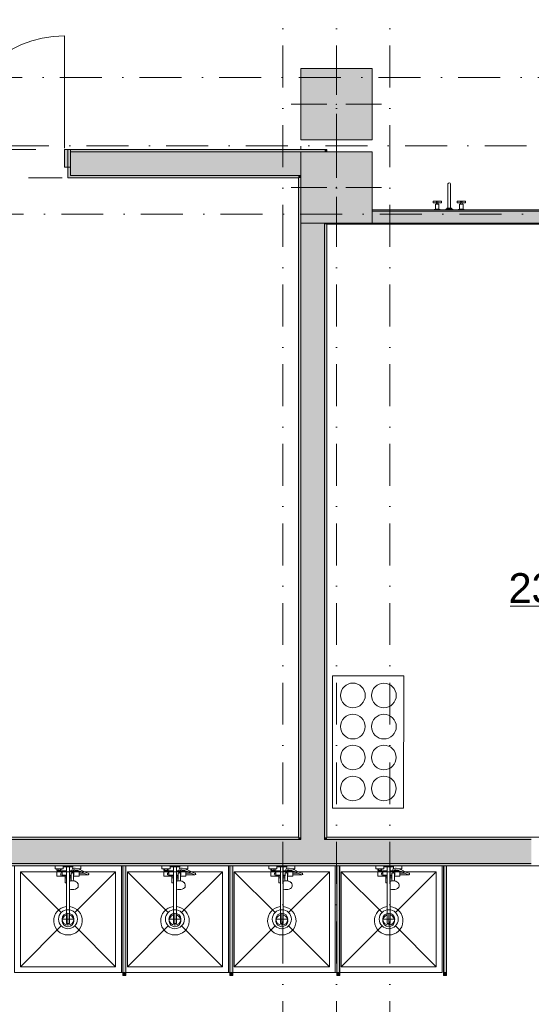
# Model space of a CAD drawing. Header units: millimetres. Extents: x -14761 to 157739, y -22400 to 107990.
# Tile 56 of 81: x 105334 to 109640, y 19774 to 28062. Entities that reach past the tile are written whole.
import ezdxf

# ---------------------------------------------------------------- set-up
doc = ezdxf.new("R2010")
doc.units = ezdxf.units.MM
doc.header["$MEASUREMENT"] = 0
doc.linetypes.add('Штриховая', pattern=[564.444447, 282.222223, -282.222223])
doc.linetypes.add('Штрихпунктирная', pattern=[670.277762, 352.777767, -176.388884, 0, -141.111112])
for name, color, linetype in [('Интерьер - Оборудование', 7, 'Continuous'), ('Интерьер - Сантехника', 7, 'Continuous'), ('Конструктив - Колонны', 7, 'Continuous'), ('Конструктив - Навесные Стены', 7, 'Continuous'), ('Конструктив - Стены Блок 100 нов', 7, 'Continuous'), ('Конструктив - Стены Блок 200 нов', 7, 'Continuous'), ('Элемент Модели - Зона', 7, 'Continuous'), ('Элемент Модели - Оси', 7, 'Continuous')]:
    doc.layers.add(name, color=color, linetype=linetype)
doc.styles.add('СГЕНЕРИР_СТИЛЬ_1', font='txt')

msp = doc.modelspace()

# ---------------------------------------------------------------- hatches: boundary and pattern name
at = {"layer": 'Интерьер - Оборудование', "linetype": 'Continuous', "lineweight": 0, "true_color": 0x000000}
for points in [[(106226.7, 20940.1), (106202.7, 20940.1), (106202.7, 20040.1), (106226.7, 20040.1)], [(107126.7, 20940.1), (107102.7, 20940.1), (107102.7, 20040.1), (107126.7, 20040.1)], [(108026.7, 20940.1), (108002.7, 20940.1), (108002.7, 20040.1), (108026.7, 20040.1)], [(108926.7, 20940.1), (108902.7, 20940.1), (108902.7, 20040.1), (108926.7, 20040.1)]]:
    msp.add_hatch(color=18, dxfattribs=at).paths.add_polyline_path(points)
at = {"layer": 'Интерьер - Оборудование', "linetype": 'Continuous', "lineweight": 0, "true_color": 0x666666}
for points in [[(106227.2, 20015.1), (106227.2, 20040.1), (106202.2, 20040.1), (106202.2, 20015.1)], [(107127.2, 20015.1), (107127.2, 20040.1), (107102.2, 20040.1), (107102.2, 20015.1)], [(108027.2, 20015.1), (108027.2, 20040.1), (108002.2, 20040.1), (108002.2, 20015.1)], [(108927.2, 20015.1), (108927.2, 20040.1), (108902.2, 20040.1), (108902.2, 20015.1)]]:
    msp.add_hatch(color=251, dxfattribs=at).paths.add_polyline_path(points)
at = {"layer": 'Конструктив - Колонны', "linetype": 'Continuous', "lineweight": 0, "true_color": 0x000000}
for points in [[(107700, 27050), (108300, 27050), (108300, 27650), (107700, 27650)], [(107700, 26350), (108300, 26350), (108300, 26950), (107700, 26950)]]:
    msp.add_hatch(color=18, dxfattribs=at).paths.add_polyline_path(points)
at = {"layer": 'Конструктив - Навесные Стены', "linetype": 'Continuous', "lineweight": 0, "true_color": 0x000000}
msp.add_hatch(color=18, dxfattribs=at).paths.add_polyline_path([(105710, 26820), (105760, 26820), (105760, 26970), (105710, 26970)])
at = {"layer": 'Конструктив - Стены Блок 100 нов', "linetype": 'Continuous', "lineweight": 0, "true_color": 0x000000}
for points in [[(112380, 26460), (108300, 26460), (108300, 26450), (112380, 26450)], [(108300, 26350), (112380, 26350), (112380, 26450), (108300, 26450)], [(107920, 26340), (112380, 26340), (112380, 26350), (107920, 26350)]]:
    msp.add_hatch(color=18, dxfattribs=at).paths.add_polyline_path(points)
at = {"layer": 'Конструктив - Стены Блок 200 нов', "linetype": 'Continuous', "lineweight": 0, "true_color": 0x000000}
for points in [[(105760, 26730), (105760, 26750), (105760, 26970), (105740, 26970), (105740, 26730)], [(105760, 26970), (105760, 26950), (107900, 26950), (107900, 26970)], [(105760, 26750), (107700, 26750), (107700, 26950), (105760, 26950)], [(107900, 26970), (107900, 26950), (107920, 26970)], [(107900, 26950), (107920, 26950), (107920, 26970)], [(105760, 26730), (107680, 26730), (107680, 26750), (105760, 26750)], [(107680, 26730), (107700, 26750), (107680, 26750)], [(107680, 26730), (107700, 26730), (107700, 26750)], [(107680, 26730), (107680, 21180.1), (107700, 21180.1), (107700, 26730)], [(107700, 26350), (107700, 21180.1), (107900, 21180.1), (107900, 26350)], [(107900, 26350), (107900, 26340), (107920, 26340), (107920, 26350)], [(107900, 26340), (107900, 21180.1), (107920, 21180.1), (107920, 26340)], [(107680, 21180.1), (99320, 21180.1), (99320, 21160.1), (107680, 21160.1)], [(107700, 21160.1), (99320, 21160.1), (99320, 20960.1), (107700, 20960.1)], [(107680, 21160.1), (107700, 21160.1), (107700, 21180.1), (107680, 21180.1)], [(107700, 21160.1), (107900, 21160.1), (107900, 21180.1), (107700, 21180.1)], [(107700, 20960.1), (107900, 20960.1), (107900, 21160.1), (107700, 21160.1)], [(107900, 21160.1), (107920, 21160.1), (107920, 21180.1), (107900, 21180.1)], [(107900, 21160.1), (107900, 20960.1), (109640.2, 20960.1), (109640.2, 21055.1), (109640.2, 21160.1)], [(107920, 21160.1), (109640.2, 21160.1), (109640.2, 21180.1), (107920, 21180.1)], [(99320, 20940.1), (109640.2, 20940.1), (109640.2, 20960.1), (99320, 20960.1)]]:
    msp.add_hatch(color=18, dxfattribs=at).paths.add_polyline_path(points)

# ---------------------------------------------------------------- linework, layer by layer
at = {"layer": 'Интерьер - Оборудование', "color": 7, "linetype": 'Continuous', "lineweight": 15}
for p, q in [((108841.3, 26521), (108843.2, 26522.9)), ((108854.3, 26521), (108852.4, 26522.9)), ((109044.3, 26521), (109046.2, 26522.9)), ((109057.3, 26521), (109055.4, 26522.9)), ((108865.3, 26463.5), (108830.3, 26463.5)), ((108832.8, 26467), (108862.8, 26467)), ((108841.3, 26510), (108854.3, 26510)), ((109033.3, 26463.5), (109068.3, 26463.5)), ((109065.8, 26467), (109035.8, 26467)), ((109057.3, 26510), (109044.3, 26510)), ((105647.2, 20914.1), (105683.2, 20914.1)), ((105651.2, 20900.1), (105679.2, 20900.1)), ((105651.2, 20892.1), (105679.2, 20892.1)), ((105656.2, 20914.1), (105656.2, 20900.1)), ((105674.2, 20914.1), (105674.2, 20900.1)), ((105690.2, 20892.1), (105690.2, 20860.1)), ((105728.2, 20932.1), (105752.2, 20932.1)), ((105728.2, 20896.1), (105728.2, 20795.1)), ((105752.2, 20743.1), (105752.2, 20896.1)), ((105784.6, 20896.1), (105770.8, 20896.1)), ((105781.7, 20917.1), (105781.2, 20916.9)), ((105782.9, 20917.4), (105781.7, 20917.1)), ((105796.1, 20919.6), (105782.9, 20917.4)), ((105790.2, 20860.1), (105790.2, 20892.1)), ((105790.2, 20888.1), (105790.2, 20890.8)), ((105790.2, 20885), (105790.2, 20888.1)), ((105797.3, 20919.6), (105796.1, 20919.6)), ((105798.5, 20906.2), (105796.9, 20906.5)), ((105801.8, 20918.8), (105797.3, 20919.6)), ((105817.6, 20902.6), (105798.5, 20906.2)), ((105801.2, 20900.1), (105806.2, 20900.1)), ((105829.2, 20892.1), (105801.2, 20892.1)), ((105821.2, 20915.1), (105801.8, 20918.8)), ((105806.2, 20904.8), (105806.2, 20900.1)), ((105806.2, 20900.1), (105824.2, 20900.1)), ((105829.2, 20898.5), (105817.6, 20902.6)), ((105833.2, 20910.8), (105821.2, 20915.1)), ((105822.3, 20914.6), (105822.3, 20914.6)), ((105823.9, 20914.1), (105833.2, 20914.1)), ((105824.2, 20900.2), (105824.2, 20900.1)), ((105824.2, 20900.1), (105824.5, 20900.1)), ((106202.2, 20040.1), (106202.2, 20940.1)), ((106202.2, 20940.1), (106202.7, 20940.1)), ((106227.2, 20940.1), (106226.7, 20940.1)), ((106227.2, 20040.1), (106227.2, 20940.1)), ((106547.2, 20914.1), (106583.2, 20914.1)), ((106551.2, 20900.1), (106579.2, 20900.1)), ((106551.2, 20892.1), (106579.2, 20892.1)), ((106556.2, 20914.1), (106556.2, 20900.1)), ((106574.2, 20914.1), (106574.2, 20900.1)), ((106590.2, 20892.1), (106590.2, 20860.1)), ((106628.2, 20932.1), (106652.2, 20932.1)), ((106628.2, 20896.1), (106628.2, 20795.1)), ((106652.2, 20743.1), (106652.2, 20896.1)), ((106684.6, 20896.1), (106670.8, 20896.1)), ((106681.7, 20917.1), (106681.2, 20916.9)), ((106682.9, 20917.4), (106681.7, 20917.1)), ((106696.1, 20919.6), (106682.9, 20917.4)), ((106690.2, 20860.1), (106690.2, 20892.1)), ((106690.2, 20888.1), (106690.2, 20890.8)), ((106690.2, 20885), (106690.2, 20888.1)), ((106697.3, 20919.6), (106696.1, 20919.6)), ((106698.5, 20906.2), (106696.9, 20906.5)), ((106701.8, 20918.8), (106697.3, 20919.6)), ((106717.6, 20902.6), (106698.5, 20906.2)), ((106701.2, 20900.1), (106706.2, 20900.1)), ((106729.2, 20892.1), (106701.2, 20892.1)), ((106721.2, 20915.1), (106701.8, 20918.8)), ((106706.2, 20904.8), (106706.2, 20900.1)), ((106706.2, 20900.1), (106724.2, 20900.1)), ((106729.2, 20898.5), (106717.6, 20902.6)), ((106733.2, 20910.8), (106721.2, 20915.1)), ((106722.3, 20914.6), (106722.3, 20914.6)), ((106723.9, 20914.1), (106733.2, 20914.1)), ((106724.2, 20900.2), (106724.2, 20900.1)), ((106724.2, 20900.1), (106724.5, 20900.1)), ((107102.2, 20040.1), (107102.2, 20940.1)), ((107102.2, 20940.1), (107102.7, 20940.1)), ((107127.2, 20940.1), (107126.7, 20940.1)), ((107127.2, 20040.1), (107127.2, 20940.1)), ((107447.2, 20914.1), (107483.2, 20914.1)), ((107451.2, 20900.1), (107479.2, 20900.1)), ((107451.2, 20892.1), (107479.2, 20892.1)), ((107456.2, 20914.1), (107456.2, 20900.1)), ((107474.2, 20914.1), (107474.2, 20900.1)), ((107490.2, 20892.1), (107490.2, 20860.1)), ((107528.2, 20932.1), (107552.2, 20932.1)), ((107528.2, 20896.1), (107528.2, 20795.1)), ((107552.2, 20743.1), (107552.2, 20896.1)), ((107584.6, 20896.1), (107570.8, 20896.1)), ((107581.7, 20917.1), (107581.2, 20916.9)), ((107582.9, 20917.4), (107581.7, 20917.1)), ((107596.1, 20919.6), (107582.9, 20917.4)), ((107590.2, 20860.1), (107590.2, 20892.1)), ((107590.2, 20888.1), (107590.2, 20890.8)), ((107590.2, 20885), (107590.2, 20888.1)), ((107597.3, 20919.6), (107596.1, 20919.6)), ((107598.5, 20906.2), (107596.9, 20906.5)), ((107601.8, 20918.8), (107597.3, 20919.6)), ((107617.6, 20902.6), (107598.5, 20906.2)), ((107601.2, 20900.1), (107606.2, 20900.1)), ((107629.2, 20892.1), (107601.2, 20892.1)), ((107621.2, 20915.1), (107601.8, 20918.8)), ((107606.2, 20904.8), (107606.2, 20900.1)), ((107606.2, 20900.1), (107624.2, 20900.1)), ((107629.2, 20898.5), (107617.6, 20902.6)), ((107633.2, 20910.8), (107621.2, 20915.1)), ((107622.3, 20914.6), (107622.3, 20914.6)), ((107623.9, 20914.1), (107633.2, 20914.1)), ((107624.2, 20900.2), (107624.2, 20900.1)), ((107624.2, 20900.1), (107624.5, 20900.1)), ((108002.2, 20040.1), (108002.2, 20940.1)), ((108002.2, 20940.1), (108002.7, 20940.1)), ((108027.2, 20940.1), (108026.7, 20940.1)), ((108027.2, 20040.1), (108027.2, 20940.1)), ((108347.2, 20914.1), (108383.2, 20914.1)), ((108351.2, 20900.1), (108379.2, 20900.1)), ((108351.2, 20892.1), (108379.2, 20892.1)), ((108356.2, 20914.1), (108356.2, 20900.1)), ((108374.2, 20914.1), (108374.2, 20900.1)), ((108390.2, 20892.1), (108390.2, 20860.1)), ((108428.2, 20932.1), (108452.2, 20932.1)), ((108428.2, 20896.1), (108428.2, 20795.1)), ((108452.2, 20743.1), (108452.2, 20896.1)), ((108484.6, 20896.1), (108470.8, 20896.1)), ((108481.7, 20917.1), (108481.2, 20916.9)), ((108482.9, 20917.4), (108481.7, 20917.1)), ((108496.1, 20919.6), (108482.9, 20917.4)), ((108490.2, 20860.1), (108490.2, 20892.1)), ((108490.2, 20888.1), (108490.2, 20890.8)), ((108490.2, 20885), (108490.2, 20888.1)), ((108497.3, 20919.6), (108496.1, 20919.6)), ((108498.5, 20906.2), (108496.9, 20906.5)), ((108501.8, 20918.8), (108497.3, 20919.6)), ((108517.6, 20902.6), (108498.5, 20906.2)), ((108501.2, 20900.1), (108506.2, 20900.1)), ((108529.2, 20892.1), (108501.2, 20892.1)), ((108521.2, 20915.1), (108501.8, 20918.8)), ((108506.2, 20904.8), (108506.2, 20900.1)), ((108506.2, 20900.1), (108524.2, 20900.1)), ((108529.2, 20898.5), (108517.6, 20902.6)), ((108533.2, 20910.8), (108521.2, 20915.1)), ((108522.3, 20914.6), (108522.3, 20914.6)), ((108523.9, 20914.1), (108533.2, 20914.1)), ((108524.2, 20900.2), (108524.2, 20900.1)), ((108524.2, 20900.1), (108524.5, 20900.1)), ((108902.2, 20040.1), (108902.2, 20940.1)), ((108902.2, 20940.1), (108902.7, 20940.1)), ((108927.2, 20940.1), (108926.7, 20940.1)), ((108927.2, 20040.1), (108927.2, 20940.1)), ((105690.2, 20860.1), (105728.2, 20860.1)), ((105715.2, 20852.1), (105728.2, 20852.1)), ((105715.2, 20837.1), (105728.2, 20837.1)), ((105767, 20860.1), (105752.2, 20860.1)), ((105766.9, 20852.1), (105752.2, 20852.1)), ((105765.1, 20837.1), (105752.2, 20837.1)), ((105752.2, 20811.8), (105752.2, 20811.8)), ((105754.3, 20809.9), (105752.2, 20808.9)), ((105759.5, 20811.3), (105754.3, 20809.9)), ((105768, 20813.3), (105759.5, 20811.3)), ((105765.1, 20852.1), (105765.1, 20812.6)), ((105766.1, 20812.8), (105766.7, 20831)), ((105766.7, 20831), (105767.2, 20873.3)), ((105767.2, 20873.3), (105767.4, 20874.9)), ((105767.4, 20874.9), (105768.1, 20876.5)), ((105777.2, 20814), (105768, 20813.3)), ((105768.1, 20876.5), (105769.2, 20877.8)), ((105769.2, 20877.8), (105770.7, 20878.8)), ((105770.7, 20878.8), (105772.1, 20879.3)), ((105772.2, 20879.4), (105772.1, 20879.3)), ((105774.6, 20880.5), (105772.2, 20879.4)), ((105772.2, 20879.3), (105772.3, 20879.4)), ((105772.3, 20879.4), (105774.2, 20879.6)), ((105774.2, 20879.6), (105780.2, 20879.6)), ((105777.2, 20880.9), (105774.6, 20880.5)), ((105779.7, 20880.5), (105777.2, 20880.9)), ((105786.3, 20813.3), (105777.2, 20814)), ((105782.2, 20879.4), (105779.7, 20880.5)), ((105780.2, 20879.6), (105782, 20879.4)), ((105782, 20879.4), (105782.2, 20879.3)), ((105782.2, 20879.4), (105782.2, 20879.3)), ((105782.2, 20879.3), (105783.7, 20878.8)), ((105783.7, 20878.8), (105785.1, 20877.8)), ((105785.1, 20877.8), (105786.2, 20876.5)), ((105786.2, 20876.5), (105786.9, 20874.9)), ((105788.2, 20812.8), (105786.3, 20813.3)), ((105786.9, 20874.9), (105787.2, 20873.3)), ((105787.4, 20852.1), (105787.2, 20873.3)), ((105790.2, 20860.1), (105787.3, 20860.1)), ((105790.2, 20881.6), (105790.2, 20885)), ((105833.2, 20876.6), (105833.2, 20863.6)), ((105893.6, 20868.4), (105874.6, 20876.6)), ((105907.1, 20863.9), (105893.6, 20868.4)), ((105907.1, 20863.9), (105909.2, 20863.6)), ((106590.2, 20860.1), (106628.2, 20860.1)), ((106615.2, 20852.1), (106628.2, 20852.1)), ((106615.2, 20837.1), (106628.2, 20837.1)), ((106667, 20860.1), (106652.2, 20860.1)), ((106666.9, 20852.1), (106652.2, 20852.1)), ((106665.1, 20837.1), (106652.2, 20837.1)), ((106652.2, 20811.8), (106652.2, 20811.8)), ((106654.3, 20809.9), (106652.2, 20808.9)), ((106659.5, 20811.3), (106654.3, 20809.9)), ((106668, 20813.3), (106659.5, 20811.3)), ((106665.1, 20852.1), (106665.1, 20812.6)), ((106666.1, 20812.8), (106666.7, 20831)), ((106666.7, 20831), (106667.2, 20873.3)), ((106667.2, 20873.3), (106667.4, 20874.9)), ((106667.4, 20874.9), (106668.1, 20876.5)), ((106677.2, 20814), (106668, 20813.3)), ((106668.1, 20876.5), (106669.2, 20877.8)), ((106669.2, 20877.8), (106670.7, 20878.8)), ((106670.7, 20878.8), (106672.1, 20879.3)), ((106672.2, 20879.4), (106672.1, 20879.3)), ((106674.6, 20880.5), (106672.2, 20879.4)), ((106672.2, 20879.3), (106672.3, 20879.4)), ((106672.3, 20879.4), (106674.2, 20879.6)), ((106674.2, 20879.6), (106680.2, 20879.6)), ((106677.2, 20880.9), (106674.6, 20880.5)), ((106679.7, 20880.5), (106677.2, 20880.9)), ((106686.3, 20813.3), (106677.2, 20814)), ((106682.2, 20879.4), (106679.7, 20880.5)), ((106680.2, 20879.6), (106682, 20879.4)), ((106682, 20879.4), (106682.2, 20879.3)), ((106682.2, 20879.4), (106682.2, 20879.3)), ((106682.2, 20879.3), (106683.7, 20878.8)), ((106683.7, 20878.8), (106685.1, 20877.8)), ((106685.1, 20877.8), (106686.2, 20876.5)), ((106686.2, 20876.5), (106686.9, 20874.9)), ((106688.2, 20812.8), (106686.3, 20813.3)), ((106686.9, 20874.9), (106687.2, 20873.3)), ((106687.4, 20852.1), (106687.2, 20873.3)), ((106690.2, 20860.1), (106687.3, 20860.1)), ((106690.2, 20881.6), (106690.2, 20885)), ((106733.2, 20876.6), (106733.2, 20863.6)), ((106793.6, 20868.4), (106774.6, 20876.6)), ((106807.1, 20863.9), (106793.6, 20868.4)), ((106807.1, 20863.9), (106809.2, 20863.6)), ((107490.2, 20860.1), (107528.2, 20860.1)), ((107515.2, 20852.1), (107528.2, 20852.1)), ((107515.2, 20837.1), (107528.2, 20837.1)), ((107567, 20860.1), (107552.2, 20860.1)), ((107566.9, 20852.1), (107552.2, 20852.1)), ((107565.1, 20837.1), (107552.2, 20837.1)), ((107552.2, 20811.8), (107552.2, 20811.8)), ((107554.3, 20809.9), (107552.2, 20808.9)), ((107559.5, 20811.3), (107554.3, 20809.9)), ((107568, 20813.3), (107559.5, 20811.3)), ((107565.1, 20852.1), (107565.1, 20812.6)), ((107566.1, 20812.8), (107566.7, 20831)), ((107566.7, 20831), (107567.2, 20873.3)), ((107567.2, 20873.3), (107567.4, 20874.9)), ((107567.4, 20874.9), (107568.1, 20876.5)), ((107577.2, 20814), (107568, 20813.3)), ((107568.1, 20876.5), (107569.2, 20877.8)), ((107569.2, 20877.8), (107570.7, 20878.8)), ((107570.7, 20878.8), (107572.1, 20879.3)), ((107572.2, 20879.4), (107572.1, 20879.3)), ((107574.6, 20880.5), (107572.2, 20879.4)), ((107572.2, 20879.3), (107572.3, 20879.4)), ((107572.3, 20879.4), (107574.2, 20879.6)), ((107574.2, 20879.6), (107580.2, 20879.6)), ((107577.2, 20880.9), (107574.6, 20880.5)), ((107579.7, 20880.5), (107577.2, 20880.9)), ((107586.3, 20813.3), (107577.2, 20814)), ((107582.2, 20879.4), (107579.7, 20880.5)), ((107580.2, 20879.6), (107582, 20879.4)), ((107582, 20879.4), (107582.2, 20879.3)), ((107582.2, 20879.4), (107582.2, 20879.3)), ((107582.2, 20879.3), (107583.7, 20878.8)), ((107583.7, 20878.8), (107585.1, 20877.8)), ((107585.1, 20877.8), (107586.2, 20876.5)), ((107586.2, 20876.5), (107586.9, 20874.9)), ((107588.2, 20812.8), (107586.3, 20813.3)), ((107586.9, 20874.9), (107587.2, 20873.3)), ((107587.4, 20852.1), (107587.2, 20873.3)), ((107590.2, 20860.1), (107587.3, 20860.1)), ((107590.2, 20881.6), (107590.2, 20885)), ((107633.2, 20876.6), (107633.2, 20863.6)), ((107693.6, 20868.4), (107674.6, 20876.6)), ((107707.1, 20863.9), (107693.6, 20868.4)), ((107707.1, 20863.9), (107709.2, 20863.6)), ((108390.2, 20860.1), (108428.2, 20860.1)), ((108415.2, 20852.1), (108428.2, 20852.1)), ((108415.2, 20837.1), (108428.2, 20837.1)), ((108467, 20860.1), (108452.2, 20860.1)), ((108466.9, 20852.1), (108452.2, 20852.1)), ((108465.1, 20837.1), (108452.2, 20837.1)), ((108452.2, 20811.8), (108452.2, 20811.8)), ((108454.3, 20809.9), (108452.2, 20808.9)), ((108459.5, 20811.3), (108454.3, 20809.9)), ((108468, 20813.3), (108459.5, 20811.3)), ((108465.1, 20852.1), (108465.1, 20812.6)), ((108466.1, 20812.8), (108466.7, 20831)), ((108466.7, 20831), (108467.2, 20873.3)), ((108467.2, 20873.3), (108467.4, 20874.9)), ((108467.4, 20874.9), (108468.1, 20876.5)), ((108477.2, 20814), (108468, 20813.3)), ((108468.1, 20876.5), (108469.2, 20877.8)), ((108469.2, 20877.8), (108470.7, 20878.8)), ((108470.7, 20878.8), (108472.1, 20879.3)), ((108472.2, 20879.4), (108472.1, 20879.3)), ((108474.6, 20880.5), (108472.2, 20879.4)), ((108472.2, 20879.3), (108472.3, 20879.4)), ((108472.3, 20879.4), (108474.2, 20879.6)), ((108474.2, 20879.6), (108480.2, 20879.6)), ((108477.2, 20880.9), (108474.6, 20880.5)), ((108479.7, 20880.5), (108477.2, 20880.9)), ((108486.3, 20813.3), (108477.2, 20814)), ((108482.2, 20879.4), (108479.7, 20880.5)), ((108480.2, 20879.6), (108482, 20879.4)), ((108482, 20879.4), (108482.2, 20879.3)), ((108482.2, 20879.4), (108482.2, 20879.3)), ((108482.2, 20879.3), (108483.7, 20878.8)), ((108483.7, 20878.8), (108485.1, 20877.8)), ((108485.1, 20877.8), (108486.2, 20876.5)), ((108486.2, 20876.5), (108486.9, 20874.9)), ((108488.2, 20812.8), (108486.3, 20813.3)), ((108486.9, 20874.9), (108487.2, 20873.3)), ((108487.4, 20852.1), (108487.2, 20873.3)), ((108490.2, 20860.1), (108487.3, 20860.1)), ((108490.2, 20881.6), (108490.2, 20885)), ((108533.2, 20876.6), (108533.2, 20863.6)), ((108593.6, 20868.4), (108574.6, 20876.6)), ((108607.1, 20863.9), (108593.6, 20868.4)), ((108607.1, 20863.9), (108609.2, 20863.6)), ((105752.2, 20797.7), (105752.2, 20797.8)), ((106652.2, 20797.7), (106652.2, 20797.8)), ((107552.2, 20797.7), (107552.2, 20797.8)), ((108452.2, 20797.7), (108452.2, 20797.8)), ((105728.2, 20596.5), (105728.2, 20455.1)), ((105752.2, 20596.5), (105752.2, 20455.1)), ((106628.2, 20596.5), (106628.2, 20455.1)), ((106652.2, 20596.5), (106652.2, 20455.1)), ((107528.2, 20596.5), (107528.2, 20455.1)), ((107552.2, 20596.5), (107552.2, 20455.1)), ((108428.2, 20596.5), (108428.2, 20455.1)), ((108452.2, 20596.5), (108452.2, 20455.1)), ((105728.2, 20455.1), (105752.2, 20455.1)), ((106628.2, 20455.1), (106652.2, 20455.1)), ((107528.2, 20455.1), (107552.2, 20455.1)), ((108428.2, 20455.1), (108452.2, 20455.1)), ((106202.7, 20040.1), (106202.2, 20040.1)), ((106226.7, 20040.1), (106227.2, 20040.1)), ((107102.7, 20040.1), (107102.2, 20040.1)), ((107126.7, 20040.1), (107127.2, 20040.1)), ((108002.7, 20040.1), (108002.2, 20040.1)), ((108026.7, 20040.1), (108027.2, 20040.1)), ((108902.7, 20040.1), (108902.2, 20040.1)), ((108926.7, 20040.1), (108927.2, 20040.1))]:
    msp.add_line(p, q, dxfattribs=at)
at = {"layer": 'Интерьер - Оборудование', "color": 7, "linetype": 'Continuous', "lineweight": 15, "flags": 128}
for points in [[(108937.3, 26474), (108961.3, 26474), (108961.3, 26679.1, 0.759247), (108937.3, 26679.1)], [(105728.2, 20596.5, 19.949874), (105752.2, 20596.5), (105752.2, 20743.1), (105764.2, 20740.2), (105777.2, 20739.2), (105790.1, 20740.2), (105802.2, 20743.1), (105812.5, 20747.6), (105820.5, 20753.6), (105825.4, 20760.5), (105827.2, 20767.9), (105827.2, 20778.6), (105826.6, 20781.7), (105825, 20789.1), (105823.5, 20791.8), (105818.7, 20798.5), (105816.6, 20800.3), (105809.4, 20805.7), (105800, 20809.9), (105794.8, 20811.3), (105788.2, 20812.8), (105787.7, 20831), (105787.4, 20852.1), (105833.2, 20852.1), (105833.2, 20863.6), (105909.2, 20863.6, 0.853753), (105911.2, 20876.3), (105898.3, 20880.5), (105879.1, 20888.8), (105852.4, 20904), (105833.2, 20910.8), (105833.2, 20914.1), (105849.2, 20914.1), (105849.2, 20940.1), (105781.2, 20940.1), (105781.2, 20916.9), (105780.5, 20916.6), (105779.5, 20915.9), (105778.6, 20915), (105778, 20913.9), (105770.6, 20896.1), (105752.2, 20896.1), (105752.2, 20932.1), (105780.2, 20932.1), (105780.2, 20940.1), (105700.2, 20940.1), (105700.2, 20932.1), (105728.2, 20932.1), (105728.2, 20896.1), (105690.2, 20896.1), (105690.2, 20892.1), (105679.2, 20892.1), (105679.2, 20900.1), (105683.2, 20900.1), (105683.2, 20914.1), (105699.2, 20914.1), (105699.2, 20940.1), (105631.2, 20940.1), (105631.2, 20914.1), (105647.2, 20914.1), (105647.2, 20900.1), (105651.2, 20900.1), (105651.2, 20892.1), (105647.2, 20892.1), (105647.2, 20852.1), (105715.2, 20852.1), (105715.2, 20795.1), (105715.8, 20795.1), (105717.3, 20795.1), (105719.8, 20795.1), (105723.1, 20795.1), (105727, 20795.1), (105728.2, 20795.1)], [(106628.2, 20596.5, 19.949874), (106652.2, 20596.5), (106652.2, 20743.1), (106664.2, 20740.2), (106677.2, 20739.2), (106690.1, 20740.2), (106702.2, 20743.1), (106712.5, 20747.6), (106720.5, 20753.6), (106725.4, 20760.5), (106727.2, 20767.9), (106727.2, 20778.6), (106726.6, 20781.7), (106725, 20789.1), (106723.5, 20791.8), (106718.7, 20798.5), (106716.6, 20800.3), (106709.4, 20805.7), (106700, 20809.9), (106694.8, 20811.3), (106688.2, 20812.8), (106687.7, 20831), (106687.4, 20852.1), (106733.2, 20852.1), (106733.2, 20863.6), (106809.2, 20863.6, 0.853753), (106811.2, 20876.3), (106798.3, 20880.5), (106779.1, 20888.8), (106752.4, 20904), (106733.2, 20910.8), (106733.2, 20914.1), (106749.2, 20914.1), (106749.2, 20940.1), (106681.2, 20940.1), (106681.2, 20916.9), (106680.5, 20916.6), (106679.5, 20915.9), (106678.6, 20915), (106678, 20913.9), (106670.6, 20896.1), (106652.2, 20896.1), (106652.2, 20932.1), (106680.2, 20932.1), (106680.2, 20940.1), (106600.2, 20940.1), (106600.2, 20932.1), (106628.2, 20932.1), (106628.2, 20896.1), (106590.2, 20896.1), (106590.2, 20892.1), (106579.2, 20892.1), (106579.2, 20900.1), (106583.2, 20900.1), (106583.2, 20914.1), (106599.2, 20914.1), (106599.2, 20940.1), (106531.2, 20940.1), (106531.2, 20914.1), (106547.2, 20914.1), (106547.2, 20900.1), (106551.2, 20900.1), (106551.2, 20892.1), (106547.2, 20892.1), (106547.2, 20852.1), (106615.2, 20852.1), (106615.2, 20795.1), (106615.8, 20795.1), (106617.3, 20795.1), (106619.8, 20795.1), (106623.1, 20795.1), (106627, 20795.1), (106628.2, 20795.1)], [(107528.2, 20596.5, 19.949874), (107552.2, 20596.5), (107552.2, 20743.1), (107564.2, 20740.2), (107577.2, 20739.2), (107590.1, 20740.2), (107602.2, 20743.1), (107612.5, 20747.6), (107620.5, 20753.6), (107625.4, 20760.5), (107627.2, 20767.9), (107627.2, 20778.6), (107626.6, 20781.7), (107625, 20789.1), (107623.5, 20791.8), (107618.7, 20798.5), (107616.6, 20800.3), (107609.4, 20805.7), (107600, 20809.9), (107594.8, 20811.3), (107588.2, 20812.8), (107587.7, 20831), (107587.4, 20852.1), (107633.2, 20852.1), (107633.2, 20863.6), (107709.2, 20863.6, 0.853753), (107711.2, 20876.3), (107698.3, 20880.5), (107679.1, 20888.8), (107652.4, 20904), (107633.2, 20910.8), (107633.2, 20914.1), (107649.2, 20914.1), (107649.2, 20940.1), (107581.2, 20940.1), (107581.2, 20916.9), (107580.5, 20916.6), (107579.5, 20915.9), (107578.6, 20915), (107578, 20913.9), (107570.6, 20896.1), (107552.2, 20896.1), (107552.2, 20932.1), (107580.2, 20932.1), (107580.2, 20940.1), (107500.2, 20940.1), (107500.2, 20932.1), (107528.2, 20932.1), (107528.2, 20896.1), (107490.2, 20896.1), (107490.2, 20892.1), (107479.2, 20892.1), (107479.2, 20900.1), (107483.2, 20900.1), (107483.2, 20914.1), (107499.2, 20914.1), (107499.2, 20940.1), (107431.2, 20940.1), (107431.2, 20914.1), (107447.2, 20914.1), (107447.2, 20900.1), (107451.2, 20900.1), (107451.2, 20892.1), (107447.2, 20892.1), (107447.2, 20852.1), (107515.2, 20852.1), (107515.2, 20795.1), (107515.8, 20795.1), (107517.3, 20795.1), (107519.8, 20795.1), (107523.1, 20795.1), (107527, 20795.1), (107528.2, 20795.1)], [(108428.2, 20596.5, 19.949874), (108452.2, 20596.5), (108452.2, 20743.1), (108464.2, 20740.2), (108477.2, 20739.2), (108490.1, 20740.2), (108502.2, 20743.1), (108512.5, 20747.6), (108520.5, 20753.6), (108525.4, 20760.5), (108527.2, 20767.9), (108527.2, 20778.6), (108526.6, 20781.7), (108525, 20789.1), (108523.5, 20791.8), (108518.7, 20798.5), (108516.6, 20800.3), (108509.4, 20805.7), (108500, 20809.9), (108494.8, 20811.3), (108488.2, 20812.8), (108487.7, 20831), (108487.4, 20852.1), (108533.2, 20852.1), (108533.2, 20863.6), (108609.2, 20863.6, 0.853753), (108611.2, 20876.3), (108598.3, 20880.5), (108579.1, 20888.8), (108552.4, 20904), (108533.2, 20910.8), (108533.2, 20914.1), (108549.2, 20914.1), (108549.2, 20940.1), (108481.2, 20940.1), (108481.2, 20916.9), (108480.5, 20916.6), (108479.5, 20915.9), (108478.6, 20915), (108478, 20913.9), (108470.6, 20896.1), (108452.2, 20896.1), (108452.2, 20932.1), (108480.2, 20932.1), (108480.2, 20940.1), (108400.2, 20940.1), (108400.2, 20932.1), (108428.2, 20932.1), (108428.2, 20896.1), (108390.2, 20896.1), (108390.2, 20892.1), (108379.2, 20892.1), (108379.2, 20900.1), (108383.2, 20900.1), (108383.2, 20914.1), (108399.2, 20914.1), (108399.2, 20940.1), (108331.2, 20940.1), (108331.2, 20914.1), (108347.2, 20914.1), (108347.2, 20900.1), (108351.2, 20900.1), (108351.2, 20892.1), (108347.2, 20892.1), (108347.2, 20852.1), (108415.2, 20852.1), (108415.2, 20795.1), (108415.8, 20795.1), (108417.3, 20795.1), (108419.8, 20795.1), (108423.1, 20795.1), (108427, 20795.1), (108428.2, 20795.1)]]:
    msp.add_lwpolyline(points, format="xyb", close=True, dxfattribs=at)
for points in [[(108862.8, 26510), (108862.8, 26467), (108865.3, 26467), (108865.3, 26463.5), (108872.8, 26463.5), (108872.8, 26460), (108822.8, 26460), (108822.8, 26463.5), (108830.3, 26463.5), (108830.3, 26467), (108832.8, 26467), (108832.8, 26510), (108841.3, 26510), (108841.3, 26521), (108812.8, 26521), (108812.8, 26534), (108882.8, 26534), (108882.8, 26521), (108854.3, 26521), (108854.3, 26510)], [(109035.8, 26510), (109035.8, 26467), (109033.3, 26467), (109033.3, 26463.5), (109025.8, 26463.5), (109025.8, 26460), (109075.8, 26460), (109075.8, 26463.5), (109068.3, 26463.5), (109068.3, 26467), (109065.8, 26467), (109065.8, 26510), (109057.3, 26510), (109057.3, 26521), (109085.8, 26521), (109085.8, 26534), (109015.8, 26534), (109015.8, 26521), (109044.3, 26521), (109044.3, 26510)], [(108979.3, 26467), (108919.3, 26467), (108919.3, 26460), (108979.3, 26460)], [(108969.3, 26474), (108929.3, 26474), (108929.3, 26467), (108969.3, 26467)], [(105790.2, 20896.1), (105784.6, 20896.1), (105788.3, 20905.1), (105796.9, 20906.5), (105797.2, 20906.5), (105797.2, 20900.1), (105801.2, 20900.1), (105801.2, 20892.1), (105790.2, 20892.1)], [(105829.2, 20892.1), (105829.2, 20898.5), (105847.1, 20892.1), (105873.2, 20877.2), (105874.6, 20876.6), (105833.2, 20876.6), (105833.2, 20892.1)], [(106226.7, 20940.1), (106202.7, 20940.1), (106202.7, 20040.1), (106226.7, 20040.1)], [(106690.2, 20896.1), (106684.6, 20896.1), (106688.3, 20905.1), (106696.9, 20906.5), (106697.2, 20906.5), (106697.2, 20900.1), (106701.2, 20900.1), (106701.2, 20892.1), (106690.2, 20892.1)], [(106729.2, 20892.1), (106729.2, 20898.5), (106747.1, 20892.1), (106773.2, 20877.2), (106774.6, 20876.6), (106733.2, 20876.6), (106733.2, 20892.1)], [(107126.7, 20940.1), (107102.7, 20940.1), (107102.7, 20040.1), (107126.7, 20040.1)], [(107590.2, 20896.1), (107584.6, 20896.1), (107588.3, 20905.1), (107596.9, 20906.5), (107597.2, 20906.5), (107597.2, 20900.1), (107601.2, 20900.1), (107601.2, 20892.1), (107590.2, 20892.1)], [(107629.2, 20892.1), (107629.2, 20898.5), (107647.1, 20892.1), (107673.2, 20877.2), (107674.6, 20876.6), (107633.2, 20876.6), (107633.2, 20892.1)], [(108026.7, 20940.1), (108002.7, 20940.1), (108002.7, 20040.1), (108026.7, 20040.1)], [(108490.2, 20896.1), (108484.6, 20896.1), (108488.3, 20905.1), (108496.9, 20906.5), (108497.2, 20906.5), (108497.2, 20900.1), (108501.2, 20900.1), (108501.2, 20892.1), (108490.2, 20892.1)], [(108529.2, 20892.1), (108529.2, 20898.5), (108547.1, 20892.1), (108573.2, 20877.2), (108574.6, 20876.6), (108533.2, 20876.6), (108533.2, 20892.1)], [(108926.7, 20940.1), (108902.7, 20940.1), (108902.7, 20040.1), (108926.7, 20040.1)], [(106227.2, 20015.1), (106227.2, 20040.1), (106202.2, 20040.1), (106202.2, 20015.1)], [(107127.2, 20015.1), (107127.2, 20040.1), (107102.2, 20040.1), (107102.2, 20015.1)], [(108027.2, 20015.1), (108027.2, 20040.1), (108002.2, 20040.1), (108002.2, 20015.1)], [(108927.2, 20015.1), (108927.2, 20040.1), (108902.2, 20040.1), (108902.2, 20015.1)]]:
    msp.add_lwpolyline(points, close=True, dxfattribs=at)
at = {"layer": 'Интерьер - Оборудование', "color": 7, "linetype": 'Continuous', "lineweight": 15}
msp.add_lwpolyline([(108565.7, 21424.6), (108566.1, 22537.2), (107967.9, 22537.4), (107967.5, 21424.8)], close=True, dxfattribs=at)
for points in [[(108242.3, 22373.5, 0.414214), (108138.4, 22477.5, 0.414214), (108034.5, 22373.6, 0.414214), (108138.4, 22269.6, 0.414214)], [(108503.4, 22373.4, 0.414214), (108399.6, 22477.4, 0.414214), (108295.6, 22373.5, 0.414214), (108399.5, 22269.5, 0.414214)], [(108242.2, 22111.2, 0.414214), (108138.3, 22215.1, 0.414214), (108034.4, 22111.3, 0.414214), (108138.2, 22007.3, 0.414214)], [(108503.3, 22111.1, 0.414214), (108399.4, 22215, 0.414214), (108295.5, 22111.2, 0.414214), (108399.4, 22007.2, 0.414214)], [(108242.1, 21851.4, 0.414214), (108138.2, 21955.3, 0.414214), (108034.3, 21851.5, 0.414214), (108138.1, 21747.5, 0.414214)], [(108503.2, 21851.3, 0.414214), (108399.3, 21955.2, 0.414214), (108295.4, 21851.4, 0.414214), (108399.2, 21747.4, 0.414214)], [(108242, 21590.3, 0.414214), (108138.1, 21694.3, 0.414214), (108034.2, 21590.4, 0.414214), (108138, 21486.4, 0.414214)], [(108503.1, 21590.2, 0.414214), (108399.2, 21694.2, 0.414214), (108295.3, 21590.3, 0.414214), (108399.1, 21486.3, 0.414214)]]:
    msp.add_lwpolyline(points, format="xyb", close=True, dxfattribs=at)
for centre in [(108847.8, 26527.5), (109050.8, 26527.5)]:
    msp.add_circle(centre, 6.5, dxfattribs=at)
for centre, radius, start, end in [((105685.7, 20870.1), 9, 60, 300), ((106585.7, 20870.1), 9, 60, 300), ((107485.7, 20870.1), 9, 60, 300), ((108385.7, 20870.1), 9, 60, 300), ((105740.2, 20477.1), 50, 103.88654, 76.11346), ((106640.2, 20477.1), 50, 103.88654, 76.11346), ((107540.2, 20477.1), 50, 103.88654, 76.11346), ((108440.2, 20477.1), 50, 103.88654, 76.11346)]:
    msp.add_arc(centre, radius, start, end, dxfattribs=at)
at = {"layer": 'Интерьер - Сантехника', "color": 7, "linetype": 'Continuous', "lineweight": 15}
for p, q in [((105340.2, 20890.1), (105340.2, 20090.1)), ((106140.2, 20890.1), (105340.2, 20890.1)), ((105340.2, 20890.1), (105683.6, 20546.7)), ((106140.2, 20890.1), (105796.7, 20546.7)), ((106140.2, 20090.1), (106140.2, 20890.1)), ((106240.2, 20890.1), (106240.2, 20090.1)), ((107040.2, 20890.1), (106240.2, 20890.1)), ((106240.2, 20890.1), (106583.6, 20546.7)), ((107040.2, 20890.1), (106696.7, 20546.7)), ((107040.2, 20090.1), (107040.2, 20890.1)), ((107140.2, 20890.1), (107140.2, 20090.1)), ((107940.2, 20890.1), (107140.2, 20890.1)), ((107140.2, 20890.1), (107483.6, 20546.7)), ((107940.2, 20890.1), (107596.7, 20546.7)), ((107940.2, 20090.1), (107940.2, 20890.1)), ((108040.2, 20890.1), (108040.2, 20090.1)), ((108840.2, 20890.1), (108040.2, 20890.1)), ((108040.2, 20890.1), (108383.6, 20546.7)), ((108840.2, 20890.1), (108496.7, 20546.7)), ((108840.2, 20090.1), (108840.2, 20890.1)), ((105690.2, 20490.1), (105790.2, 20490.1)), ((105740.2, 20440.1), (105740.2, 20540.1)), ((106590.2, 20490.1), (106690.2, 20490.1)), ((106640.2, 20440.1), (106640.2, 20540.1)), ((107490.2, 20490.1), (107590.2, 20490.1)), ((107540.2, 20440.1), (107540.2, 20540.1)), ((108390.2, 20490.1), (108490.2, 20490.1)), ((108440.2, 20440.1), (108440.2, 20540.1)), ((105340.2, 20090.1), (105683.6, 20433.5)), ((106140.2, 20090.1), (105796.7, 20433.5)), ((106240.2, 20090.1), (106583.6, 20433.5)), ((107040.2, 20090.1), (106696.7, 20433.5)), ((107140.2, 20090.1), (107483.6, 20433.5)), ((107940.2, 20090.1), (107596.7, 20433.5)), ((108040.2, 20090.1), (108383.6, 20433.5)), ((108840.2, 20090.1), (108496.7, 20433.5)), ((105340.2, 20090.1), (106140.2, 20090.1)), ((106240.2, 20090.1), (107040.2, 20090.1)), ((107140.2, 20090.1), (107940.2, 20090.1)), ((108040.2, 20090.1), (108840.2, 20090.1))]:
    msp.add_line(p, q, dxfattribs=at)
at = {"layer": 'Интерьер - Сантехника', "color": 7, "linetype": 'Continuous', "lineweight": 15, "flags": 128}
for points in [[(105290.2, 20040.1), (106190.2, 20040.1), (106190.2, 20940.1), (105290.2, 20940.1)], [(106190.2, 20040.1), (107090.2, 20040.1), (107090.2, 20940.1), (106190.2, 20940.1)], [(107090.2, 20040.1), (107990.2, 20040.1), (107990.2, 20940.1), (107090.2, 20940.1)], [(107990.2, 20040.1), (108890.2, 20040.1), (108890.2, 20940.1), (107990.2, 20940.1)]]:
    msp.add_lwpolyline(points, close=True, dxfattribs=at)
at = {"layer": 'Интерьер - Сантехника', "color": 7, "linetype": 'Continuous', "lineweight": 15}
for centre, radius in [((105740.2, 20490.1), 80), ((106640.2, 20490.1), 80), ((107540.2, 20490.1), 80), ((108440.2, 20490.1), 80), ((105740.2, 20490.1), 50), ((106640.2, 20490.1), 50), ((107540.2, 20490.1), 50), ((108440.2, 20490.1), 50)]:
    msp.add_circle(centre, radius, dxfattribs=at)
at = {"layer": 'Конструктив - Колонны', "color": 251, "linetype": 'Continuous', "lineweight": 5, "true_color": 0x575757}
for p, q in [((108000, 27430), (108000, 27730)), ((107920, 27350), (107620, 27350)), ((108000, 27270), (108000, 26970)), ((108080, 27350), (108380, 27350)), ((108000, 26730), (108000, 27030)), ((107920, 26650), (107620, 26650)), ((108080, 26650), (108380, 26650)), ((108000, 26570), (108000, 26270))]:
    msp.add_line(p, q, dxfattribs=at)
at = {"layer": 'Конструктив - Колонны', "color": 251, "linetype": 'Continuous', "lineweight": 15, "true_color": 0x575757, "flags": 128}
for points in [[(107700, 27050), (108300, 27050), (108300, 27650), (107700, 27650)], [(107700, 26350), (108300, 26350), (108300, 26950), (107700, 26950)]]:
    msp.add_lwpolyline(points, close=True, dxfattribs=at)
at = {"layer": 'Конструктив - Колонны', "color": 251, "linetype": 'Continuous', "lineweight": 5, "true_color": 0x575757}
for p in [(108000, 27350), (108000, 26650)]:
    msp.add_point(p, dxfattribs=at)
at = {"layer": 'Конструктив - Навесные Стены', "color": 7, "linetype": 'Continuous', "lineweight": 15}
for p, q in [((105710, 27000), (105710, 27925)), ((105710, 27000), (105710, 26980)), ((105710, 26980), (105710, 27000)), ((105710, 26970), (105710, 26820)), ((105760, 26970), (105710, 26970)), ((105760, 26970), (105760, 26820)), ((105760, 26820), (105710, 26820))]:
    msp.add_line(p, q, dxfattribs=at)
msp.add_arc((105710, 27000), 925, 90, 180, dxfattribs=at)
at = {"layer": 'Конструктив - Стены Блок 100 нов', "color": 251, "linetype": 'Continuous', "lineweight": 20, "true_color": 0x575757}
for p, q in [((112380, 26450), (108300, 26450)), ((108300, 26350), (112380, 26350))]:
    msp.add_line(p, q, dxfattribs=at)
at = {"layer": 'Конструктив - Стены Блок 100 нов', "color": 251, "linetype": 'Continuous', "lineweight": 20, "true_color": 0x575757, "flags": 128}
for points in [[(112380, 26460), (108300, 26460)], [(107920, 26340), (112380, 26340)]]:
    msp.add_lwpolyline(points, dxfattribs=at)
at = {"layer": 'Конструктив - Стены Блок 200 нов', "color": 251, "linetype": 'Continuous', "lineweight": 20, "true_color": 0x575757}
for p, q in [((105740, 26970), (105740, 26730)), ((105760, 26970), (105740, 26970)), ((105740, 26970), (105740, 26730)), ((105760, 26750), (105760, 26970)), ((107700, 26950), (105760, 26950)), ((105760, 26730), (105740, 26730)), ((105760, 26730), (105740, 26730)), ((105760, 26750), (107680, 26750)), ((107700, 26750), (107680, 26750)), ((107700, 26750), (107680, 26750)), ((107700, 26350), (107700, 21180.1)), ((107900, 21180.1), (107900, 26350)), ((107700, 21160.1), (99320, 21160.1)), ((107700, 21180.1), (107700, 21160.1)), ((107700, 21180.1), (107700, 21160.1)), ((107900, 21160.1), (107900, 21180.1)), ((107900, 21160.1), (107900, 21180.1)), ((109640.2, 21160.1), (107900, 21160.1)), ((99320, 20960.1), (107700, 20960.1)), ((107700, 20960.1), (107900, 20960.1)), ((107900, 20960.1), (109640.2, 20960.1))]:
    msp.add_line(p, q, dxfattribs=at)
at = {"layer": 'Конструктив - Стены Блок 200 нов', "color": 251, "linetype": 'Continuous', "lineweight": 20, "true_color": 0x575757, "flags": 128}
for points in [[(107900, 26970), (105760, 26970)], [(107920, 26970), (107900, 26970)], [(107920, 26950), (107920, 26970)], [(105760, 26730), (107680, 26730)], [(107680, 26730), (107680, 21180.1)], [(107920, 21180.1), (107920, 26340)], [(107680, 21180.1), (99320, 21180.1)], [(109640.2, 21180.1), (107920, 21180.1)], [(99320, 20940.1), (109640.2, 20940.1)]]:
    msp.add_lwpolyline(points, dxfattribs=at)
at = {"layer": 'Элемент Модели - Зона', "color": 7, "linetype": 'Continuous', "lineweight": 15}
msp.add_line((109461.7, 23125.3), (110762.3, 23125.3), dxfattribs=at)
at = {"layer": 'Элемент Модели - Зона', "color": 7, "linetype": 'Штриховая', "lineweight": 15, "flags": 128}
for points in [[(36150, 44957.4), (36110, 44957.4), (36110, 36320), (41880.3, 36320), (41880.3, 39141.6), (45142.5, 42405.1), (45156.7, 42391), (45156.7, 42420), (63300, 42420), (63300, 42400), (77399.7, 42400), (77399.7, 42420), (114081.4, 42420), (117316.7, 39176.5), (117320.1, 38841.9), (117320.1, 36305), (117360, 36305), (117360, 34300), (117120, 34300), (117120, 35700), (116700, 35700), (116700, 36100), (108300, 36100), (108300, 35700), (107700, 35700), (107700, 36100), (99320, 36100), (99320, 26970), (107700, 26970), (107700, 27650), (108300, 27650), (108300, 26460), (112380, 26460), (112380, 27370), (112500, 27370), (112500, 21180.1), (117120, 21180.1), (117120, 26250), (116650, 26250), (116650, 27750), (117120, 27750), (117120, 32800), (117360, 32800), (117360, 20150.1), (117120, 20150.1), (117120, 20940.1), (99320, 20940.1), (99320, 14650.1), (117120, 14650.1), (117120, 17700.1), (116700.1, 17700.1), (116700.1, 18325.6), (117120, 18325.6), (117120, 18650.1), (117360, 18650.1), (117360, 18320.1), (120850, 18320.1), (120850, 37205.1), (120238.9, 37205.1), (120238.9, 45000), (125700, 45000), (125700, 45300), (126300, 45300), (126300, 45000), (141025, 45000), (141025, 45100), (140125, 45100), (140125, 47500), (132700, 47500), (132700, 53680), (130530, 53680), (130530, 54300), (129182.9, 54300), (126300, 54300), (126300, 53700), (125700, 53700), (125700, 54212.5), (124799.8, 54212.5), (117300, 54212.5), (117300, 53700), (116700, 53700), (116700, 54212.5), (108300, 54212.5), (108300, 53700), (107700, 53700), (107700, 54212.5), (99300, 54212.5), (99300, 53700), (98700, 53700), (98700, 54212.5), (90650, 54212.5), (90650, 53700), (90050, 53700), (89950, 53700), (89950, 48632.8), (77450.1, 48632.8), (77450.1, 53800), (77450.1, 61690), (77460.1, 61690), (77460.1, 67850), (74720, 67850), (74720, 59730), (73964.5, 59730), (73964.5, 54212), (72300.1, 54212), (72300.1, 53700), (71700.1, 53700), (71700.1, 54212), (63300, 54212), (63300, 53700), (62700, 53700), (62700, 54212), (61025, 54212), (61025, 46500), (61025, 45000), (54300, 45000), (54300, 44700), (53700, 44700), (53700, 45000), (45300, 45000), (45300, 44700), (44700, 44700), (44700, 45000), (36750, 45000), (36750, 44700), (36150, 44700)], [(99320, 26730), (99320, 21180.1), (107680, 21180.1), (107680, 26730)], [(107920, 26340), (107920, 21180.1), (112380, 21180.1), (112380, 26340)]]:
    msp.add_lwpolyline(points, close=True, dxfattribs=at)
at = {"layer": 'Элемент Модели - Оси', "color": 7, "linetype": 'Штрихпунктирная', "lineweight": 15}
for p, q in [((107550, 92200), (107550, -1975)), ((108000, 92200), (108000, -1975)), ((108450, 92200), (108450, -1975)), ((-12314.1, 27575), (155203.5, 27575)), ((-12760.6, 27000), (155650, 27000)), ((-12302.2, 26425), (155191.7, 26425))]:
    msp.add_line(p, q, dxfattribs=at)

# ---------------------------------------------------------------- texts
at = {"layer": 'Элемент Модели - Зона', "color": 7, "lineweight": 15, "insert": (110112, 23254.6), "char_height": 250, "attachment_point": 5, "style": 'СГЕНЕРИР_СТИЛЬ_1'}
msp.add_mtext('\\A1;{\\pqc;\\fArial|b0|i0|c204|p38;23,01 м²}', dxfattribs=at)

doc.saveas('drawing.dxf')
